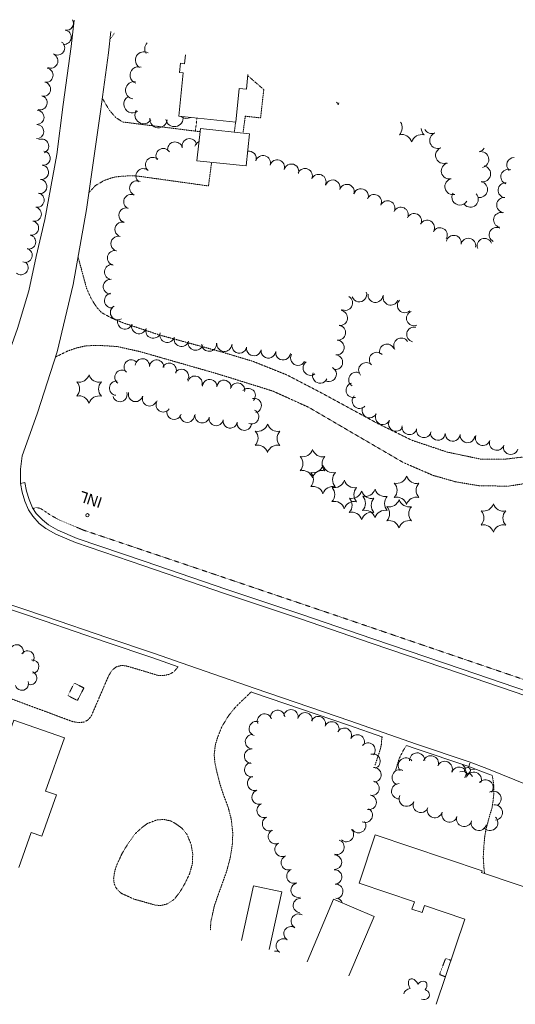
# Model space of a CAD drawing. Extents: x 386733 to 390135, y 98190 to 100008.
# Tile 11 of 12: x 389398 to 389670, y 98320 to 98860. Entities that reach past the tile are written whole.
import ezdxf

# ---------------------------------------------------------------- set-up
doc = ezdxf.new("R2010")
doc.units = 0
doc.header["$LTSCALE"] = 0.005
doc.header["$MEASUREMENT"] = 0
doc.linetypes.add('DGN Style 3', pattern=[37.5, 25, -12.5])
doc.linetypes.add('DGN Style 5', pattern=[20, 10, -10])
for name, color, linetype, lineweight in [('E_DWY', 2, 'DGN Style 3', 15), ('E_LAND_Vegetation', 3, 'Continuous', 15), ('E_MISCPROP', 30, 'Continuous', 15), ('E_MISCPROP_HvyDash', 241, 'DGN Style 3', 25), ('E_MISCPROP_HvyLine', 241, 'Continuous', 25), ('E_MISCPROP_Railing', 30, 'Continuous', 15), ('E_PATH_Sidewalk', 2, 'DGN Style 5', 15), ('E_RDWY', 21, 'Continuous', 25)]:
    doc.layers.add(name, color=color, linetype=linetype, lineweight=lineweight)
doc.styles.add('Style-IGR_FONT_0', font='IGR_FONT_0.shx')

# ---------------------------------------------------------------- blocks, each defined once
blk = doc.blocks.new('LTP')
at = {"layer": 'E_MISCPROP', "color": 20, "linetype": 'Continuous', "lineweight": 0}
for p, q in [((-1.61, 0.09), (-4.22, 0.17)), ((-0.78, 1.46), (-1.98, 3.76)), ((0.86, 1.37), (2.22, 3.6)), ((1.66, 0), (4.18, -0.06)), ((-0.86, -1.4), (-2.22, -3.59)), ((0.78, -1.44), (2.02, -3.62))]:
    blk.add_line(p, q, dxfattribs=at)
blk.add_arc((0.02, 0.01), 1.64, 0, 360, dxfattribs=at)
blk = doc.blocks.new('INL_2')
at = {"layer": 'E_MISCPROP_Railing', "color": 40, "linetype": 'Continuous', "lineweight": 0, "style": 'Style-IGR_FONT_0'}
blk.add_text('INL', height=6, rotation=359.9999, dxfattribs=at).set_placement((-5.79, -2.75))
blk = doc.blocks.new('PINEL')
at = {"layer": 'E_LAND_Vegetation', "color": 93, "linetype": 'Continuous', "lineweight": 0}
for centre, start, end in [((-8.23, 7.26), 275.2112, 0.9761), ((2.17, 10.66), 215.2112, 300.9761), ((10.31, 3.35), 155.2112, 240.9761), ((-10.49, -3.45), 335.2112, 60.9761), ((-2.35, -10.75), 35.2112, 120.9761), ((8.05, -7.36), 95.2112, 180.9761)]:
    blk.add_arc(centre, 5.72, start, end, dxfattribs=at)

msp = doc.modelspace()

# ---------------------------------------------------------------- linework, layer by layer
at = {"layer": 'E_DWY', "color": 51, "linetype": 'DGN Style 3', "lineweight": 0, "flags": 128}
for points in [[(389447.87, 98848.71), (389450.48, 98852.4)], [(389443.7, 98816.64), (389447.5, 98810.13), (389451.09, 98805.95), (389455.01, 98803.53), (389497.31, 98798.22)], [(389436.32, 98764.8), (389439.97, 98768.7), (389444.85, 98771.54), (389450.16, 98773.33), (389455.41, 98773.89), (389460.89, 98774.1), (389463.95, 98773.79), (389501.91, 98768.5), (389503.64, 98781.48)], [(389795.46, 98744.83), (389775.68, 98720.39), (389732.14, 98665.2), (389716.25, 98645.72), (389702.01, 98632), (389692.25, 98625.29), (389678.02, 98620.39), (389665.31, 98618.85), (389650.77, 98618.85), (389632.65, 98622.68), (389613.28, 98629.17), (389594.67, 98638.31), (389563.86, 98655.06), (389545.06, 98664.85), (389526.27, 98672.39), (389508.5, 98677.69), (389475.65, 98686.64), (389455.61, 98693.3), (389448.92, 98696.05), (389443.3, 98699.09), (389440.57, 98702.1), (389437.67, 98706.69), (389435.15, 98712.24), (389430.41, 98729.71)], [(389418.07, 98674.75), (389424.69, 98678), (389429.86, 98679.77), (389434.35, 98680.79), (389439.54, 98681.12), (389445.99, 98680.89), (389451.95, 98680.48), (389464.51, 98677.67), (389506.97, 98665.5), (389537.16, 98656.09), (389556.76, 98647.23), (389582.63, 98632.11), (389608.79, 98616.87), (389625.01, 98609.88), (389637.17, 98606.4), (389650.71, 98604.09), (389666.7, 98604.03), (389682.6, 98606.58), (389697.65, 98612.25), (389712.52, 98621.61), (389727.61, 98636.69), (389746, 98660.16), (389768.04, 98687.48), (389798.95, 98726.45), (389810.47, 98740.15)], [(389485.33, 98504.97), (389482.89, 98502.17), (389480.17, 98500.74), (389477.16, 98500.16), (389474.42, 98500.21), (389458.33, 98505.04), (389456.34, 98505.53), (389454.06, 98505.7), (389451.3, 98504.9), (389448.85, 98502.86), (389447.03, 98499.7), (389437.58, 98477.76), (389435.76, 98475.76), (389433.64, 98474.69), (389431, 98474.36), (389427.69, 98474.85), (389394.3, 98487.23), (389390.78, 98488.57), (389388.36, 98490.91), (389386.73, 98493.31), (389385.21, 98496.18), (389383.55, 98498.89), (389381.27, 98501.55), (389378.55, 98503.72), (389376.27, 98505.14), (389353.52, 98513.75), (389347.33, 98516.47), (389345.62, 98517.54), (389344.69, 98518.73), (389344.01, 98520.71), (389342.83, 98524.47), (389340.86, 98530.5)], [(389503.06, 98360.56), (389503.15, 98364.93), (389505.27, 98374.45), (389511.96, 98393.16), (389513.96, 98400.79), (389515, 98407.74), (389515.25, 98413.53), (389514.43, 98421.37), (389512.58, 98428.36), (389510.03, 98435.08), (389508.08, 98441.2), (389506.61, 98446.97), (389505.51, 98451.98), (389505.04, 98456.71), (389505.7, 98462.23), (389507.06, 98466.69), (389509.35, 98472.31), (389512.81, 98478), (389516.57, 98482.7), (389519.95, 98486.04), (389525.37, 98491.19)], [(389593.21, 98451.09), (389596.19, 98460), (389596.78, 98462.83), (389596.92, 98466.58)], [(389610.49, 98461.88), (389608.97, 98459.64), (389606.55, 98454.91), (389604.43, 98448.19)], [(389653.25, 98391.65), (389652.97, 98393.77), (389652.53, 98400.57), (389652.85, 98406.58), (389653.3, 98411.71), (389654.12, 98416.33), (389656.23, 98424.12), (389657.36, 98427.75), (389657.9, 98431.41), (389658.26, 98434.99), (389658.41, 98438.26), (389658.19, 98440.74), (389657.5, 98445.33)], [(389461.07, 98377.69), (389472.69, 98374.38), (389475.84, 98374.11), (389479.52, 98375.13), (389483.11, 98377.55), (389486.15, 98381.34), (389489.04, 98386.29), (389491.52, 98391.45), (389493.05, 98396.71), (389493.31, 98402.43), (389492.42, 98407.69), (389490.12, 98413.09), (389487.4, 98416.5), (389484.36, 98418.73), (389481.28, 98420.49), (389477.4, 98421.33), (389473.44, 98421), (389468.33, 98419.02), (389465.27, 98416.72), (389461.81, 98413.53), (389457.72, 98407.87), (389454.47, 98402.5)], [(389454.47, 98402.5), (389451.52, 98396.06), (389450.43, 98392.48), (389449.94, 98389.08), (389450.21, 98386.13), (389451.13, 98384), (389452.82, 98382), (389454.23, 98380.77), (389461.07, 98377.69)]]:
    msp.add_lwpolyline(points, dxfattribs=at)
at = {"layer": 'E_LAND_Vegetation', "color": 93, "linetype": 'Continuous', "lineweight": 0}
for centre, radius, start, end in [((389423.97, 98857.7), 3.9, 261.7382, 29.367), ((389422.85, 98849.99), 3.9, 261.7382, 81.7382), ((389419.21, 98844.13), 3.9, 235.808, 55.808), ((389471.54, 98843.58), 4.59, 134.744, 213.0456), ((389415.51, 98836.98), 3.9, 244.3387, 64.3387), ((389466.49, 98837.43), 4.59, 60.0055, 240.0055), ((389412.86, 98829.21), 3.9, 259.6517, 79.6517), ((389463.52, 98829.23), 4.59, 71.7255, 251.7255), ((389411.46, 98821.54), 3.9, 259.6517, 79.6517), ((389461.22, 98820.93), 4.76, 81.6387, 261.6387), ((389409.58, 98814.12), 3.9, 255.4507, 75.4507), ((389460.28, 98813.3), 4.76, 125.1222, 305.1222), ((389567.44, 98811.23), 5.72, 16.8992, 34.3244), ((389578.38, 98811.19), 5.72, 149.8393, 162.6641), ((389407.92, 98806.11), 3.9, 268.7224, 88.7224), ((389466.35, 98807.36), 4.76, 147.1647, 327.1647), ((389407.74, 98798.32), 3.9, 268.7224, 88.7224), ((389474.46, 98805.16), 4.76, 174.8434, 354.8434), ((389483.26, 98805.75), 4.76, 190.8177, 9.1229), ((389489.96, 98810.26), 4.76, 229.9994, 298.2266), ((389602.38, 98800.47), 5.72, 316.8992, 32.2927), ((389624.27, 98800.38), 5.72, 183.9114, 222.6641), ((389624.34, 98801.6), 4.39, 210.5334, 291.5684), ((389627.56, 98793.43), 4.39, 111.5684, 291.5684), ((389410.43, 98790.31), 3.9, 291.1786, 111.1786), ((389483.56, 98788.58), 4.06, 12.6973, 192.6973), ((389491.47, 98790.36), 4.06, 12.6973, 192.6973), ((389498.28, 98789.07), 4.06, 112.4864, 162.6569), ((389607.82, 98790.97), 5.72, 16.8992, 102.6641), ((389618.76, 98790.93), 5.72, 76.8992, 162.6641), ((389411.28, 98783.68), 3.9, 263.2729, 83.2729), ((389477.16, 98784.96), 4.06, 33.3399, 213.3399), ((389524.05, 98783.5), 4.06, 343.0896, 99.9203), ((389630.77, 98785.23), 4.39, 111.0436, 291.0436), ((389649.3, 98791.48), 4.39, 282.4386, 329.1815), ((389651.19, 98782.9), 4.39, 282.4386, 102.4386), ((389471.46, 98780.09), 4.06, 49.5463, 229.5463), ((389531.81, 98781.14), 4.06, 343.0896, 163.0896), ((389539.58, 98778.78), 4.06, 343.0896, 163.0896), ((389633.9, 98776.72), 4.39, 103.0143, 283.0143), ((389669.46, 98780.05), 4.06, 89.3869, 228.0733), ((389410.37, 98775.94), 3.9, 263.2729, 83.2729), ((389466.2, 98773.92), 4.06, 49.5463, 229.5463), ((389547.36, 98776.46), 4.06, 343.4362, 163.4362), ((389554.85, 98774.01), 4.06, 336.6677, 156.6677), ((389652.18, 98775.15), 4.39, 258.8441, 78.8441), ((389666.2, 98773.55), 4.06, 70.0065, 250.0065), ((389409.46, 98768.2), 3.9, 263.2729, 83.2729), ((389462.77, 98767.25), 4.06, 66.3281, 246.3281), ((389562.31, 98770.8), 4.06, 336.6677, 156.6677), ((389570.02, 98767.71), 4.06, 342.9333, 162.9333), ((389635.88, 98768.17), 4.39, 103.0143, 283.0143), ((389650.48, 98766.53), 4.39, 258.8441, 78.8441), ((389664.69, 98766.13), 4.06, 84.6237, 264.6237), ((389407.98, 98760.7), 3.9, 258.5801, 78.5801), ((389577.78, 98765.32), 4.06, 342.9333, 162.9333), ((389585.53, 98762.94), 4.06, 342.9333, 162.9333), ((389639.73, 98762.38), 4.39, 149.1852, 329.1852), ((389459.51, 98759.82), 4.06, 66.3281, 246.3281), ((389592.69, 98759.74), 4.06, 334.925, 154.925), ((389600.04, 98756.3), 4.06, 334.925, 154.925), ((389645.41, 98761.27), 4.39, 222.5202, 42.5202), ((389663.93, 98758.06), 4.06, 84.6237, 264.6237), ((389406.43, 98753.06), 3.9, 258.5801, 78.5801), ((389456.85, 98752.46), 4.06, 74.418, 254.418), ((389607.35, 98752.81), 4.06, 334.4252, 154.4252), ((389662.25, 98749.88), 4.06, 77.4822, 257.4822), ((389404.89, 98745.42), 3.9, 258.5801, 78.5801), ((389454.68, 98744.65), 4.06, 74.418, 254.418), ((389614.67, 98749.31), 4.06, 334.4252, 154.4252), ((389621.73, 98745.64), 4.06, 329.8849, 149.8849), ((389628.75, 98741.56), 4.06, 329.8849, 149.8849), ((389659.82, 98741.72), 4.06, 63.6209, 243.6209), ((389403.35, 98737.78), 3.9, 258.5801, 78.5801), ((389452.5, 98736.83), 4.06, 74.418, 254.418), ((389636.38, 98737.36), 4.06, 348.7965, 168.7965), ((389644.34, 98735.78), 4.06, 348.7965, 168.7965), ((389653.24, 98735.68), 4.06, 21.7248, 201.7248), ((389401.46, 98730.5), 3.9, 250.5924, 70.5924), ((389450.6, 98729.03), 4.06, 76.871, 256.871), ((389399.16, 98723.74), 3.9, 229.8127, 49.8127), ((389449.01, 98721.36), 4.06, 85.0533, 265.0533), ((389448.31, 98713.28), 4.06, 85.0533, 265.0533), ((389448.98, 98705.66), 4.06, 97.9249, 277.9249), ((389576.88, 98704.36), 4.06, 240.0003, 60.0003), ((389584.59, 98709.04), 4.06, 198.8412, 18.8412), ((389593.42, 98708.73), 4.06, 173.1524, 353.1524), ((389601.76, 98707.2), 4.06, 160.9033, 340.9033), ((389609.52, 98703.06), 4.06, 133.929, 313.929), ((389452.22, 98699.14), 4.06, 120.2568, 300.2568), ((389574.1, 98696.13), 4.06, 262.3807, 82.3807), ((389614.5, 98695.96), 4.06, 112.548, 292.548), ((389456.14, 98694.07), 4.06, 162.0464, 342.0464), ((389463.86, 98691.57), 4.06, 162.0464, 342.0464), ((389471.58, 98689.07), 4.06, 162.0464, 342.0464), ((389573.02, 98688.09), 4.06, 262.3807, 82.3807), ((389614.61, 98687.06), 4.06, 77.3785, 257.3785), ((389479.3, 98686.8), 4.06, 163.9437, 343.9437), ((389487.09, 98684.56), 4.06, 163.9437, 343.9437), ((389494.87, 98682.47), 4.06, 165.5506, 345.5506), ((389572.18, 98679.95), 4.06, 264.6009, 84.6009), ((389607.55, 98681.1), 4.06, 32.2988, 212.2988), ((389502.22, 98681.93), 4.06, 184.7514, 4.7514), ((389510.61, 98681.85), 4.06, 175.4481, 355.4481), ((389518.85, 98680.92), 4.06, 169.7821, 349.7821), ((389526.83, 98679.48), 4.06, 169.7821, 349.7821), ((389534.75, 98678.21), 4.06, 172.5966, 352.5966), ((389599.74, 98677.78), 4.06, 19.9115, 199.9115), ((389459.57, 98669.3), 3.92, 47.1445, 227.1445), ((389465.7, 98669.9), 3.92, 355.1907, 175.1907), ((389473.52, 98669.24), 3.92, 355.1907, 175.1907), ((389542.79, 98677.17), 4.06, 172.5966, 352.5966), ((389550.98, 98674.23), 4.06, 150.0008, 330.0008), ((389571.42, 98671.87), 4.06, 264.6009, 84.6009), ((389594.18, 98673.27), 4.06, 44.6442, 224.6442), ((389454.46, 98663.67), 3.92, 54.5988, 234.5988), ((389480.41, 98667.53), 3.92, 335.567, 155.567), ((389487.15, 98664.15), 3.92, 326.5732, 146.5732), ((389557.81, 98668.76), 4.06, 125.0651, 305.0651), ((389567.95, 98665.35), 4.06, 242.5665, 62.5665), ((389588.29, 98667.62), 4.06, 43.0324, 223.0324), ((389494.55, 98660.41), 3.92, 342.7927, 162.7927), ((389502.58, 98658.6), 3.92, 356.5693, 176.5693), ((389510.41, 98658.13), 3.92, 356.5693, 176.5693), ((389563.01, 98664.44), 4.06, 157.1245, 337.1245), ((389582.82, 98662.35), 4.06, 58.331, 238.331), ((389451.55, 98657.67), 3.92, 84.5333, 264.5333), ((389517.85, 98656.63), 3.92, 348.6226, 168.6226), ((389523.7, 98653.66), 3.92, 317.2227, 137.2227), ((389581.38, 98656.54), 4.06, 104.7844, 284.7844), ((389453.39, 98654.14), 3.92, 196.405, 16.405), ((389461.93, 98654.24), 3.92, 164.9689, 344.9689), ((389469.62, 98651.79), 3.92, 157.5027, 337.5027), ((389526.98, 98648.16), 3.92, 282.7316, 102.7316), ((389584.75, 98650.61), 4.06, 135.5655, 315.5655), ((389477.11, 98648.48), 3.92, 146.2412, 326.2412), ((389590.21, 98645.47), 4.06, 153.1128, 333.1128), ((389483.1, 98644.39), 3.92, 164.8397, 344.8397), ((389490.27, 98642.84), 3.92, 179.7407, 359.7407), ((389498.44, 98642.55), 3.92, 168.7091, 348.7091), ((389506.13, 98641.01), 3.92, 168.7091, 348.7091), ((389513.8, 98639.71), 3.92, 170.7874, 350.7874), ((389525.57, 98641.97), 3.92, 246.0443, 66.0443), ((389597.45, 98641.8), 4.06, 153.1128, 333.1128), ((389521.54, 98638.45), 3.92, 170.7874, 350.7874), ((389604.69, 98638.13), 4.06, 153.1128, 333.1128), ((389612.03, 98636.29), 4.06, 168.2689, 348.2689), ((389619.97, 98634.64), 4.06, 168.2689, 348.2689), ((389627.68, 98633.19), 4.06, 176.1505, 356.1505), ((389635.77, 98632.64), 4.06, 176.1505, 356.1505), ((389643.91, 98631.83), 4.06, 174.1254, 354.1254), ((389652.28, 98630.32), 4.06, 160.856, 340.856), ((389659.94, 98627.66), 4.06, 160.856, 340.856), ((389667.62, 98625.36), 4.06, 163.7077, 343.7077), ((389396.82, 98513.45), 3.65, 342.4396, 162.4396), ((389402.67, 98510.07), 3.65, 326.0411, 146.0411), ((389405.34, 98505.14), 3.65, 275.6001, 95.6001), ((389404.21, 98498.82), 3.65, 250.9417, 70.9417), ((389399.61, 98495.74), 3.65, 197.3115, 17.3115), ((389532.64, 98475.22), 3.96, 19.1503, 199.1503), ((389539.8, 98477.22), 3.96, 5.6637, 185.6636), ((389547.1, 98477.52), 3.96, 348.2297, 168.2297), ((389554.85, 98475.91), 3.96, 348.2297, 168.2297), ((389528.14, 98471.09), 3.96, 73.5242, 253.5242), ((389562.13, 98473.83), 3.96, 338.5568, 158.5568), ((389569.5, 98470.93), 3.96, 338.5568, 158.5568), ((389526.05, 98463.89), 3.96, 86.2553, 266.2553), ((389576.38, 98467.46), 3.96, 331.9694, 151.9694), ((389583.43, 98463.8), 3.96, 332.9266, 152.9266), ((389589.36, 98459.3), 3.96, 319.4406, 139.4406), ((389525.53, 98455.99), 3.96, 86.2553, 266.2553), ((389592.12, 98453.23), 3.96, 287.3944, 107.3944), ((389616.29, 98453.59), 4.21, 1.1452, 181.1452), ((389525.64, 98448.55), 3.96, 99.5041, 279.5041), ((389610.15, 98450.85), 4.21, 38.79, 218.79), ((389623.78, 98452.06), 4.21, 341.6789, 161.6789), ((389631.42, 98448.96), 4.21, 336.7714, 156.7714), ((389592.6, 98445.77), 3.96, 273.6916, 93.6916), ((389606.78, 98444.34), 4.21, 66.6593, 246.6593), ((389639.38, 98445.85), 4.21, 340.4929, 160.4929), ((389647.32, 98443.04), 4.21, 340.4929, 160.4929), ((389527.2, 98441.09), 3.96, 108.2006, 288.2006), ((389591.55, 98438.43), 3.96, 259.291, 79.291), ((389606.45, 98436.76), 4.21, 89.5251, 269.5251), ((389653.78, 98438.87), 4.21, 321.7041, 141.704), ((389529.67, 98433.57), 3.96, 108.2006, 288.2006), ((389658.09, 98432.62), 4.21, 300.2595, 120.2595), ((389532.45, 98426.29), 3.96, 112.1234, 292.1234), ((389590.01, 98430.72), 3.96, 257.7468, 77.7468), ((389610.59, 98432.69), 4.21, 156.1804, 336.1804), ((389618.29, 98429.29), 4.21, 156.1804, 336.1804), ((389587.84, 98423.63), 3.96, 243.7069, 63.7069), ((389625.95, 98426.47), 4.21, 163.2955, 343.2955), ((389634.02, 98424.05), 4.21, 163.2955, 343.2955), ((389658.81, 98425.08), 4.21, 275.8388, 95.8388), ((389535.43, 98418.95), 3.96, 112.1234, 292.1234), ((389584.19, 98417.92), 3.96, 213.8043, 33.8043), ((389642.08, 98421.62), 4.21, 163.2955, 343.2955), ((389650.13, 98419.44), 4.21, 165.609, 345.609), ((389656.31, 98419.49), 4.21, 227.6481, 47.6481), ((389538.62, 98411.91), 3.96, 117.544, 297.544), ((389577.53, 98413.03), 3.96, 225.5117, 45.5117), ((389542.29, 98404.89), 3.96, 117.544, 297.544), ((389572.39, 98406.12), 3.96, 252.8382, 72.8382), ((389545.69, 98397.58), 3.96, 112.7609, 292.7609), ((389570.99, 98397.87), 3.96, 269.6655, 89.6655), ((389548.75, 98390.28), 3.96, 112.7609, 292.7609), ((389571.06, 98389.8), 3.96, 274.4649, 94.4649), ((389551.09, 98382.51), 3.96, 106.4327, 286.4327), ((389571.67, 98381.91), 3.96, 274.4649, 94.4649), ((389552.32, 98374.15), 3.96, 86.3658, 266.3658), ((389571.66, 98374.17), 3.96, 19.9501, 88.8584), ((389551.2, 98365.56), 3.96, 60, 240), ((389547.19, 98358.65), 3.96, 57.5368, 237.5368), ((389542.94, 98351.96), 3.96, 57.5368, 237.5368), ((389538.98, 98345.2), 3.96, 59.9997, 102.5526)]:
    msp.add_arc(centre, radius, start, end, dxfattribs=at)
for centre, major_axis, ratio, start_param, end_param in [((389614.64, 98329.87), (2.21, -3.95), 0.560249, 1.570796, 4.712389), ((389618.79, 98329.58), (-2.16, -2.7), 0.716896, 1.570796, 4.712389), ((389612.97, 98325.9), (3.95, 0.75), 0.691916, 1.570796, 2.900375), ((389619.79, 98325.45), (-3.1, 1.11), 0.832022, 1.570796, 4.712389), ((389616.18, 98323.02), (0.18, 3.44), 0.782863, 4.630808, 4.712389)]:
    msp.add_ellipse(centre, major_axis=major_axis, ratio=ratio, start_param=start_param, end_param=end_param, dxfattribs=at)
at = {"layer": 'E_MISCPROP_HvyDash', "color": 241, "linetype": 'DGN Style 3', "lineweight": 13, "flags": 128}
for points in [[(389520.82, 98797.48), (389522.09, 98806.7), (389530.47, 98805.79), (389532.22, 98821.31), (389523.44, 98828.95)], [(389516.77, 98803.53), (389516.12, 98797.98)]]:
    msp.add_lwpolyline(points, dxfattribs=at)
at = {"layer": 'E_MISCPROP_HvyLine', "color": 241, "linetype": 'Continuous', "lineweight": 13, "flags": 128}
for points in [[(389489.28, 98840.3), (389488.78, 98835.47), (389488.78, 98835.47), (389486.53, 98835.7), (389486.01, 98830.68), (389486.01, 98830.68), (389488.08, 98830.46), (389488.08, 98830.46), (389485.63, 98806.75), (389516.84, 98803.53), (389518.74, 98821.89), (389518.74, 98821.89), (389518.74, 98821.89), (389522.67, 98821.49), (389522.67, 98821.49), (389523.51, 98829.63)], [(389397.96, 98395.02), (389404.74, 98414.18), (389404.74, 98414.18), (389410.58, 98412.11), (389418.58, 98434.74), (389412.61, 98436.85), (389412.61, 98436.85), (389412.61, 98436.85), (389422.92, 98465.99), (389422.92, 98465.99), (389395.31, 98475.76), (389389.62, 98459.69), (389389.62, 98459.69), (389389.62, 98459.69), (389355.44, 98471.77), (389355.44, 98471.77), (389335.53, 98415.49)], [(389708.51, 98373.09), (389651.64, 98392.19), (389651.64, 98392.19), (389651.96, 98393.16), (389651.96, 98393.16), (389593.32, 98412.85), (389593.32, 98412.85), (389584.44, 98386.41), (389584.44, 98386.41), (389614.75, 98376.23), (389614.75, 98376.23), (389613.4, 98372.21), (389619.1, 98370.3), (389620.38, 98374.11), (389620.38, 98374.11), (389642.44, 98366.7), (389642.44, 98366.7), (389642.44, 98366.7), (389626.76, 98320)], [(389520.04, 98354.99), (389526.64, 98385.01), (389526.64, 98385.01), (389526.64, 98385.01), (389542.07, 98381.62), (389535.12, 98350.05)], [(389578.91, 98335.69), (389592.67, 98368.21), (389592.67, 98368.21), (389592.67, 98368.21), (389570.47, 98377.6), (389570.47, 98377.6), (389555.93, 98343.23)]]:
    msp.add_lwpolyline(points, dxfattribs=at)
msp.add_lwpolyline([(389497.5, 98799.99), (389524.39, 98797.09), (389524.39, 98797.09), (389522.49, 98779.45), (389522.49, 98779.45), (389495.6, 98782.35), (389497.5, 98799.99)], close=True, dxfattribs=at)
at = {"layer": 'E_MISCPROP_Railing', "color": 40, "linetype": 'Continuous', "lineweight": 0}
msp.add_circle((389435.57, 98588.05), 0.914, dxfattribs=at)
at = {"layer": 'E_PATH_Sidewalk', "color": 51, "linetype": 'DGN Style 5', "lineweight": 0, "flags": 128}
for points in [[(389494.75, 98798.54), (389495.59, 98805.72)], [(389741.78, 98478.28), (389740.4, 98479.99), (389738.6, 98480.96), (389736.83, 98481.49), (389735.51, 98481.7), (389730.48, 98481.08), (389727.73, 98481.2), (389723.49, 98481.86), (389718.34, 98483.12), (389639.48, 98510.01), (389572.97, 98532.71), (389492.35, 98560), (389433.26, 98579.92), (389419.87, 98585.56), (389414.84, 98588.42), (389411.5, 98590.7), (389409.82, 98591.77), (389408.49, 98592.06), (389407.49, 98592.19), (389405.73, 98591.68)], [(389631.82, 98335.07), (389628.85, 98336.21), (389628.68, 98336.58), (389631.69, 98344.67), (389632.14, 98345.03), (389634.85, 98344.1)]]:
    msp.add_lwpolyline(points, dxfattribs=at)
msp.add_lwpolyline([(389424.86, 98489.2), (389428.4, 98496.07), (389433.62, 98493.38), (389430.09, 98486.51)], close=True, dxfattribs=at)
at = {"layer": 'E_RDWY', "color": 21, "linetype": 'Continuous', "lineweight": 13, "flags": 128}
for points in [[(389363.02, 98613.22), (389369.22, 98622.07), (389376.57, 98635.92), (389382.84, 98650.72), (389390.29, 98670.78), (389397.16, 98690.35), (389403.38, 98711.07), (389407.53, 98729.79), (389412.21, 98750.07), (389418.76, 98785.82), (389422.31, 98813.14), (389426.69, 98844.86), (389428.24, 98859.34)], [(389448.33, 98853.07), (389447.11, 98841.49), (389442.7, 98809.32), (389434.99, 98755.55), (389427.71, 98714.5), (389418.98, 98677.54), (389408.15, 98644.11), (389402.27, 98627.76), (389399.79, 98620.6), (389398.86, 98613.26), (389398.89, 98605.42)], [(389684.2, 98488.82), (389640.95, 98503.69), (389591.95, 98520.33), (389553.17, 98533.56), (389511.42, 98547.59), (389467.21, 98562.71), (389429.98, 98575.36), (389419.42, 98579.94), (389414.24, 98582.83), (389410.89, 98585.43), (389407.53, 98589.02), (389405.41, 98592.16), (389403.55, 98596.63), (389402.26, 98601.28), (389401.34, 98605.91), (389398.89, 98605.42)], [(389683.4, 98486.46), (389640.14, 98501.33), (389591.14, 98517.96), (389552.37, 98531.19), (389510.62, 98545.22), (389466.41, 98560.34), (389429.08, 98573.02), (389418.32, 98577.7), (389412.85, 98580.74), (389409.2, 98583.58), (389405.58, 98587.45), (389403.19, 98590.97), (389401.19, 98595.81), (389399.83, 98600.71), (389398.89, 98605.42)], [(389338.64, 98531.65), (389340.26, 98534.8), (389342.64, 98538.25), (389345.39, 98541.54), (389348.33, 98543.78), (389351.46, 98545.66), (389354.63, 98546.95), (389358.24, 98547.72), (389362.73, 98548.01), (389366.61, 98547.5), (389370.94, 98546.58), (389387.09, 98541.19), (389412.66, 98532.59), (389446.72, 98520.89), (389472.29, 98512.17), (389486.91, 98507.07), (389527.48, 98493.11), (389579.47, 98475.28), (389616, 98462.62), (389644.88, 98452.83), (389654.56, 98449.22), (389699.55, 98430.99)], [(389340.86, 98530.5), (389342.41, 98533.51), (389344.63, 98536.74), (389347.13, 98539.72), (389349.74, 98541.71), (389352.58, 98543.42), (389355.37, 98544.55), (389358.58, 98545.24), (389362.65, 98545.5), (389366.19, 98545.03), (389370.28, 98544.17), (389386.3, 98538.82), (389411.86, 98530.22), (389445.91, 98518.53), (389471.48, 98509.8), (389485.33, 98504.97)], [(389525.39, 98491.18), (389526.67, 98490.75), (389578.65, 98472.91), (389597.43, 98466.41)], [(389610.49, 98461.88), (389615.19, 98460.25), (389644.04, 98450.48), (389653.65, 98446.89), (389657.53, 98445.31)]]:
    msp.add_lwpolyline(points, dxfattribs=at)

# ---------------------------------------------------------------- block references
at = {"layer": 'E_LAND_Vegetation', "color": 93, "linetype": 'Continuous', "lineweight": 0, "rotation": 161.6879799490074}
for p in [(389436.38, 98657.18), (389534.2, 98630.2), (389558.83, 98616.31), (389564.6, 98607.56), (389576.27, 98599.35), (389610.41, 98601.69), (389585.77, 98593.45), (389593.08, 98594.5), (389606.32, 98588.84), (389657.99, 98586.53)]:
    msp.add_blockref('PINEL', p, dxfattribs=at)
at = {"layer": 'E_MISCPROP', "color": 20, "linetype": 'Continuous', "lineweight": 0, "rotation": 72.03753426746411}
msp.add_blockref('LTP', (389643.91, 98448.15), dxfattribs=at)
at = {"layer": 'E_MISCPROP_Railing', "color": 40, "linetype": 'Continuous', "lineweight": 0, "rotation": 161.6879799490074}
msp.add_blockref('INL_2', (389437.82, 98596.77), dxfattribs=at)

doc.saveas('drawing.dxf')
